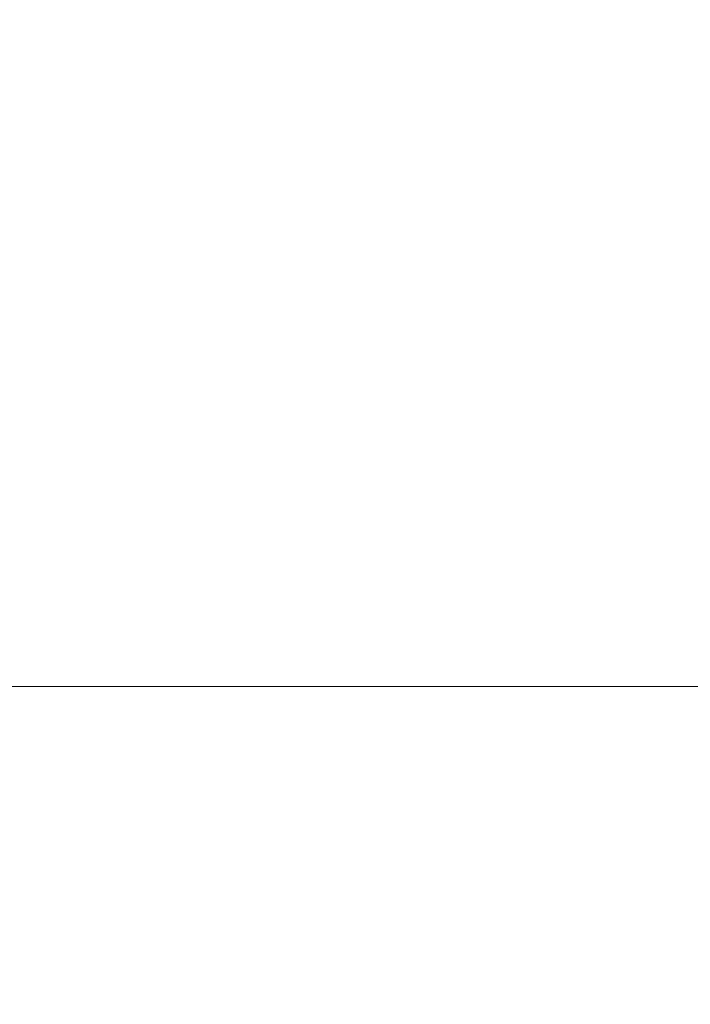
# Model space of a CAD drawing. Header units: centimetres. Extents: x -1737 to 22393, y -8842 to 3838.
# Tile 145 of 174: x 505 to 526, y 3007 to 3038. Entities that reach past the tile are written whole.
import ezdxf

# ---------------------------------------------------------------- set-up
doc = ezdxf.new("R2010")
doc.units = ezdxf.units.CM
doc.layers.add('A-ANNO-DIMS', color=211, linetype='Continuous', lineweight=13)
doc.layers.add('A-ANNO-DIMS-100', color=211, linetype='Continuous', lineweight=13)
doc.styles.add('Arial Narrow_2', font='ARIALN.TTF', dxfattribs={"height": 20})
doc.dimstyles.new('Diagonal_1_100__0__wewnętrzne_2', dxfattribs={"dimscale": 30.48, "dimtxt": 20.468619, "dimasz": 0.656168, "dimexe": 0.164042, "dimexo": 0.0625, "dimgap": 0.032808, "dimtad": 1, "dimdec": 0, "dimdsep": 46, "dimtxsty": 'Arial Narrow_2', "dimblk1": 'OBLIQUE', "dimblk2": 'OBLIQUE', "dimsah": 1, "dimcen": 0.09, "dimazin": 0, "dimtfac": 1, "dimtdec": 4, "dimtix": 1, "dimtmove": 2, "dimatfit": 3, "dimfxl": 0, "dimtvp": 1, "dimtolj": 1, "dimtzin": 0, "dimarcsym": 0})

# ---------------------------------------------------------------- blocks, each defined once
blk = doc.blocks.new('DIMBLOCK115-3_piętro I __3_90 m_ - stan projektowany')
at = {"layer": 'A-ANNO-DIMS-100', "transparency": 16777216}
for p, q in [((-499.623, 3017.079), (-489.623, 3027.079)), ((1209.377, 3017.079), (1219.377, 3027.079)), ((-499.623, 3012.079), (-499.623, 3022.079)), ((1209.377, 3012.079), (1209.377, 3022.079)), ((-499.623, 3017.079), (-509.623, 3007.079)), ((1209.377, 3017.079), (-499.623, 3017.079)), ((-499.623, 3017.079), (-499.623, 3012.079)), ((1209.377, 3017.079), (1199.377, 3007.079)), ((1209.377, 3017.079), (1209.377, 3012.079))]:
    blk.add_line(p, q, dxfattribs=at)
at = {"layer": 'A-ANNO-DIMS-100', "color": 0, "transparency": 16777216, "insert": (346.331, 3043.927), "char_height": 20, "width": 60.82104, "attachment_point": 1, "line_spacing_factor": 0.974696, "style": 'Arial Narrow_2'}
blk.add_mtext('1709', dxfattribs=at)
blk = doc.blocks.new('_Oblique')
at = {"color": 0, "linetype": 'ByBlock', "lineweight": -2}
blk.add_line((-0.5, -0.5), (0.5, 0.5), dxfattribs=at)

msp = doc.modelspace()

# ---------------------------------------------------------------- dimensions: what is measured, and where the dimension line sits
at = {"layer": 'A-ANNO-DIMS'}
dim = msp.add_linear_dim(base=(-499.623, 3017.079), p1=(1209.377, 3012.079), p2=(-499.623, 3012.079), dimstyle='Diagonal_1_100__0__wewnętrzne_2', override={"dimpost": '<>', "dimfxl": 1709}, dxfattribs=at)
dim.commit()
dim.dimension.update_dxf_attribs({"geometry": 'DIMBLOCK115-3_piętro I __3_90 m_ - stan projektowany', "text_midpoint": (376.742, 3030.594), "dimtype": 160})

doc.saveas('drawing.dxf')
